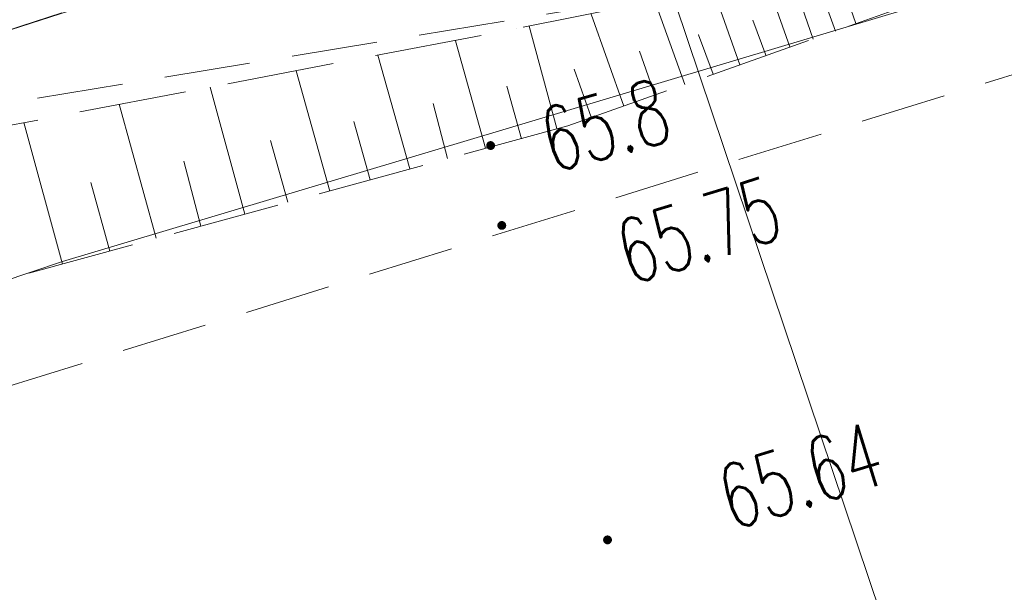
# Model space of a CAD drawing. Header units: millimetres. Extents: x 6487905018 to 6488192500, y 5882180700 to 5882375224.
# Tile 9 of 256: x 6487969533 to 6487980985, y 5882194970 to 5882201635. Entities that reach past the tile are written whole.
import ezdxf
from ezdxf.xclip import XClip

# ---------------------------------------------------------------- set-up
doc = ezdxf.new("R2010")
doc.units = ezdxf.units.MM
doc.header["$MEASUREMENT"] = 0
doc.header["$XCLIPFRAME"] = 2
for name, pattern in [('L_0_03', [1000, 500, -500]), ('L_0_04', [1500, 1000, -500]), ('L_0_05', [1750, 1250, -500]), ('Wipeout_Contour', [1000, 0, -1000])]:
    doc.linetypes.add(name, pattern=pattern)
doc.layers.add('Mapa cyfrowa', color=7, linetype='Continuous')
doc.layers.add('Zamość 06.10._2_Mapa cyfrowa', color=7, linetype='Continuous')
for name, color, linetype, lineweight in [('Zamość 06.10._2_000_Inne__niezydentyfikowane__Nr_pióra__7', 7, 'Continuous', 5), ('Zamość 06.10._2_0_Nr_pióra__7', 7, 'Continuous', 5), ('Zamość 06.10._2_218_Granica_uzytku_Nr_pióra__96', 8, 'Continuous', 15), ('Zamość 06.10._2_219_Linia_granicy_Nr_pióra__96', 8, 'Continuous', 15), ('Zamość 06.10._2_bariera_drogowa_ochronna__linia__Nr_pióra__7', 7, 'Continuous', 5), ('Zamość 06.10._2_chodnik__powierzchnia__Nr_pióra__7', 7, 'Continuous', 5), ('Zamość 06.10._2_jezdnia__powierzchnia__Nr_pióra__7', 7, 'Continuous', 5), ('Zamość 06.10._2_opis_h_Nr_pióra__7', 7, 'Continuous', 5), ('Zamość 06.10._2_przewod_telekomunikacyjny__linia__Nr_pióra__30', 7, 'Continuous', 5), ('Zamość 06.10._2_skarpa_nieumocniona__powierzchnia__Nr_pióra__7', 7, 'Continuous', 5)]:
    doc.layers.add(name, color=color, linetype=linetype, lineweight=lineweight)
doc.styles.add('GENERATED_STYLE_1', font='Simplex.shx')
doc.linetypes.add('L_0_A0_SHX', pattern='A,0,[1,PZT Orlen Zamość.pdf1.Shx,S=15.277778,R=0,X=0,Y=0],-3500,0', length=3500)

# ---------------------------------------------------------------- blocks, each defined once
blk = doc.blocks.new('Rysunek_1_2')
at = {"color": 254, "linetype": 'Wipeout_Contour', "lineweight": 0, "ltscale": 70061284114.24681}
blk.add_wipeout([(6487915525.867126, 5882181505.900702), (6488146644.289524, 5882181505.900702), (6488146644.289524, 5882373115.540435), (6488107628.768834, 5882373115.540435), (6488107628.768834, 5882320263.490532), (6488101226.436201, 5882320263.490532), (6488101226.436201, 5882373115.540435), (6487915525.867126, 5882373115.540435)], dxfattribs=at).dxf.layer = 'Zamość 06.10._2_Mapa cyfrowa'
at = {"layer": 'Zamość 06.10._2_0_Nr_pióra__7', "linetype": 'Continuous'}
for points in [[(6487975010, 5882200124.723074, 1), (6487975010, 5882200215.276926, 1)], [(6487975010, 5882200124.723074, 1), (6487975010, 5882200215.276926, 1)], [(6487975140, 5882199194.723075, 1), (6487975140, 5882199285.276926, 1)], [(6487976370, 5882195534.723074, 1), (6487976370, 5882195625.276926, 1)]]:
    blk.add_hatch(color=256, dxfattribs=at).paths.add_polyline_path(points)
at = {"layer": 'Zamość 06.10._2_000_Inne__niezydentyfikowane__Nr_pióra__7', "linetype": 'Continuous', "flags": 128}
for points in [[(6487979020, 5882201500), (6487978760, 5882202220)], [(6487978490.000001, 5882201320), (6487978210, 5882202110)], [(6487977910, 5882201110), (6487977600, 5882201990)], [(6487979260, 5882201590), (6487979140, 5882201930)], [(6487977270, 5882200880), (6487976920, 5882201850)], [(6487978760, 5882201410), (6487978630, 5882201790)], [(6487976560, 5882200630), (6487976180, 5882201700)], [(6487975780.000001, 5882200370), (6487975460, 5882201560)], [(6487978210, 5882201220), (6487978060, 5882201630)], [(6487977600, 5882201000), (6487977430, 5882201460)], [(6487974950, 5882200140), (6487974600, 5882201390)], [(6487974070.000001, 5882199900.000001), (6487973700, 5882201220)], [(6487976920, 5882200760), (6487976740.000001, 5882201270)], [(6487973140, 5882199640), (6487972750, 5882201040)], [(6487976180, 5882200500), (6487975980.000001, 5882201060)], [(6487972150.000001, 5882199370), (6487971750, 5882200850)], [(6487975370, 5882200250), (6487975200, 5882200860)], [(6487971120, 5882199090), (6487970690.000001, 5882200650.000001)], [(6487974510, 5882200020), (6487974340, 5882200660)], [(6487970030.000001, 5882198790), (6487969580, 5882200440.000001)], [(6487973610.000001, 5882199770), (6487973420, 5882200450)], [(6487972650.000001, 5882199510), (6487972450, 5882200230.000001)], [(6487971640, 5882199230.000001), (6487971440.000001, 5882199990)], [(6487970580, 5882198940.000001), (6487970360.000001, 5882199740)]]:
    blk.add_lwpolyline(points, dxfattribs=at)
at = {"layer": 'Zamość 06.10._2_0_Nr_pióra__7', "linetype": 'Continuous'}
for p, q in [((6487975460, 5882201560), (6487975460.05, 5882201560)), ((6487978060, 5882201630), (6487978060.05, 5882201630)), ((6487979260, 5882201590), (6487979260.05, 5882201590)), ((6487975310, 5882201530), (6487975310.05, 5882201530)), ((6487977430, 5882201460), (6487977430.05, 5882201460)), ((6487979020, 5882201500), (6487979020.05, 5882201500)), ((6487974600, 5882201390), (6487974600.05, 5882201390)), ((6487978490.000001, 5882201320), (6487978490.05, 5882201320)), ((6487978760, 5882201410), (6487978760.05, 5882201410)), ((6487973700, 5882201220), (6487973700.05, 5882201220)), ((6487976740.000001, 5882201270), (6487976740.05, 5882201270)), ((6487978210, 5882201220), (6487978210.05, 5882201220)), ((6487977910, 5882201110), (6487977910.05, 5882201110)), ((6487972750, 5882201040), (6487972750.05, 5882201040)), ((6487975980.000001, 5882201060), (6487975980.05, 5882201060)), ((6487977600, 5882201000), (6487977600.05, 5882201000)), ((6487977270, 5882200880), (6487977270.05, 5882200880)), ((6487971750, 5882200850), (6487971750.05, 5882200850)), ((6487975200, 5882200860), (6487975200.05, 5882200860)), ((6487976920, 5882200760), (6487976920.05, 5882200760)), ((6487970690.000001, 5882200650.000001), (6487970690.05, 5882200650.000001)), ((6487974340, 5882200660), (6487974340.05, 5882200660)), ((6487976560, 5882200630), (6487976560.05, 5882200630)), ((6487969580, 5882200440.000001), (6487969580.05, 5882200440.000001)), ((6487973420, 5882200450), (6487973420.05, 5882200450)), ((6487976180, 5882200500), (6487976180.05, 5882200500)), ((6487975780.000001, 5882200370), (6487975780.05, 5882200370)), ((6487975910, 5882200400.000001), (6487975910.05, 5882200400.000001)), ((6487972450, 5882200230.000001), (6487972450.05, 5882200230.000001)), ((6487975370, 5882200250), (6487975370.05, 5882200250)), ((6487974950, 5882200140), (6487974950.05, 5882200140)), ((6487975010, 5882200170), (6487975010.05, 5882200170)), ((6487975010, 5882200170), (6487975010.05, 5882200170)), ((6487971440.000001, 5882199990), (6487971440.05, 5882199990)), ((6487974510, 5882200020), (6487974510.05, 5882200020)), ((6487974070.000001, 5882199900.000001), (6487974070.05, 5882199900.000001)), ((6487970360.000001, 5882199740), (6487970360.05, 5882199740)), ((6487973610.000001, 5882199770), (6487973610.05, 5882199770)), ((6487973140, 5882199640), (6487973140.05, 5882199640)), ((6487972650.000001, 5882199510), (6487972650.05, 5882199510)), ((6487972150.000001, 5882199370), (6487972150.05, 5882199370)), ((6487971640, 5882199230.000001), (6487971640.05, 5882199230.000001)), ((6487975140, 5882199240), (6487975140.05, 5882199240)), ((6487971120, 5882199090), (6487971120.05, 5882199090)), ((6487970580, 5882198940.000001), (6487970580.05, 5882198940.000001)), ((6487970030.000001, 5882198820), (6487970030.05, 5882198820)), ((6487970030.000001, 5882198790), (6487970030.05, 5882198790)), ((6487976370, 5882195580), (6487976370.05, 5882195580))]:
    blk.add_line(p, q, dxfattribs=at)
for centre in [(6487975010, 5882200170), (6487975010, 5882200170), (6487975140, 5882199240), (6487976370, 5882195580)]:
    blk.add_circle(centre, 45.276926, dxfattribs=at)
at = {"layer": 'Zamość 06.10._2_218_Granica_uzytku_Nr_pióra__96', "linetype": 'L_0_03', "flags": 128}
for points in [[(6487970570.000001, 5882201890), (6487934330, 5882190210)], [(6487934330, 5882190210), (6487970570.000001, 5882201890)]]:
    blk.add_lwpolyline(points, dxfattribs=at)
at = {"layer": 'Zamość 06.10._2_219_Linia_granicy_Nr_pióra__96', "linetype": 'Continuous', "flags": 128}
blk.add_lwpolyline([(6487934330, 5882190210), (6487970570.000001, 5882201890)], dxfattribs=at)
at = {"layer": 'Zamość 06.10._2_bariera_drogowa_ochronna__linia__Nr_pióra__7', "linetype": 'L_0_A0_SHX'}
blk.add_line((6487970030.000001, 5882198820), (6487993040, 5882205710), dxfattribs=at)
at = {"layer": 'Zamość 06.10._2_bariera_drogowa_ochronna__linia__Nr_pióra__7', "linetype": 'Continuous'}
blk.add_line((6487970030.000001, 5882198820), (6487993040, 5882205710), dxfattribs=at)
at = {"layer": 'Zamość 06.10._2_bariera_drogowa_ochronna__linia__Nr_pióra__7', "linetype": 'L_0_A0_SHX', "flags": 128}
blk.add_lwpolyline([(6487970030.000001, 5882198820), (6487958670, 5882194990), (6487951210, 5882191940.000001), (6487944260, 5882188310), (6487937380, 5882183980.000001), (6487933978.113465, 5882181505.900702)], dxfattribs=at)
at = {"layer": 'Zamość 06.10._2_bariera_drogowa_ochronna__linia__Nr_pióra__7', "linetype": 'Continuous', "flags": 128}
blk.add_lwpolyline([(6487970030.000001, 5882198820), (6487958670, 5882194990), (6487951210, 5882191940.000001), (6487944260, 5882188310), (6487937380, 5882183980.000001), (6487933978.113465, 5882181505.900702)], dxfattribs=at)
at = {"layer": 'Zamość 06.10._2_chodnik__powierzchnia__Nr_pióra__7', "linetype": 'L_0_04', "flags": 128}
blk.add_lwpolyline([(6487965300, 5882199990), (6487978460, 5882202160), (6487979920, 5882202560), (6487984720, 5882204010), (6488007050, 5882210780), (6488026880, 5882216840), (6488041340, 5882221220), (6488041780.000001, 5882222220), (6488041620, 5882222930), (6488026140, 5882218190.000001), (6488006490.000001, 5882212160), (6487984220, 5882205380), (6487980210, 5882204130), (6487978820.000001, 5882203730.000001), (6487965130, 5882201470), (6487965170, 5882201450), (6487962830, 5882201020), (6487960270, 5882200160), (6487953050, 5882197320), (6487953540, 5882195960), (6487960740.000001, 5882198820), (6487962810, 5882199540), (6487965350, 5882199980.000001)], dxfattribs=at)
at = {"layer": 'Zamość 06.10._2_jezdnia__powierzchnia__Nr_pióra__7', "linetype": 'L_0_04', "flags": 128}
blk.add_lwpolyline([(6487937199.926741, 5882181505.900702), (6487944120, 5882186480.000001), (6487955420, 5882192270), (6487968700, 5882197150.000001), (6487987180, 5882202890), (6488010660, 5882210140), (6488034760, 5882217530), (6488040000, 5882219130), (6488059610.000001, 5882225210), (6488075310, 5882230370), (6488081470, 5882233630), (6488086160, 5882236070), (6488088060, 5882236830), (6488096848.98959, 5882239382.959795), (6488095756.069768, 5882228162.316289), (6488092220, 5882227070), (6488065320.000001, 5882218790), (6488063880, 5882216950), (6488050800, 5882212990), (6488048420, 5882213800), (6488035940.000001, 5882210150.000001), (6488012080, 5882202830), (6487993710, 5882197150.000001), (6487982400.000001, 5882193450), (6487970620, 5882189820), (6487957710, 5882185050), (6487951012.646, 5882181505.900702)], dxfattribs=at)
at = {"layer": 'Zamość 06.10._2_przewod_telekomunikacyjny__linia__Nr_pióra__30', "linetype": 'Continuous', "flags": 128}
blk.add_lwpolyline([(6487979124.220844, 5882181505.900702), (6487984540, 5882184260), (6487981120, 5882190050), (6487977160, 5882201820), (6487973650.000001, 5882219670), (6488058820.000001, 5882246140), (6488075370, 5882251420), (6488098590.494104, 5882257262.406148)], dxfattribs=at)
at = {"layer": 'Zamość 06.10._2_skarpa_nieumocniona__powierzchnia__Nr_pióra__7', "linetype": 'L_0_05', "flags": 128}
blk.add_lwpolyline([(6487975910, 5882200400.000001), (6487965790, 5882197630), (6487965600, 5882198520), (6487965570.000001, 5882198640), (6487965360.000001, 5882199630), (6487975310, 5882201530), (6487978460, 5882202160), (6487984640, 5882203500)], close=True, dxfattribs=at)
at = {"layer": 'Zamość 06.10._2_opis_h_Nr_pióra__7', "linetype": 'Continuous', "char_height": 750, "attachment_point": 1, "style": 'GENERATED_STYLE_1'}
for s, insert, rotation in [('\\A1;{\\W0.660000x;\\FSimplex.shx;65.8}', (6487975526.720856, 5882200571.005857), 15.2999999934), ('\\A1;{\\W0.660000x;\\FSimplex.shx;65.75}', (6487976407.514917, 5882199256.082059), 17.3000000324), ('\\A1;{\\W0.660000x;\\FSimplex.shx;65.64}', (6487977592.347609, 5882196402.980629), 17.1000000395)]:
    blk.add_mtext(s, dxfattribs=dict(at, insert=insert, rotation=rotation))

msp = doc.modelspace()

# ---------------------------------------------------------------- block references
at = {"layer": 'Mapa cyfrowa', "color": 22, "linetype": 'Continuous', "lineweight": 5}
ref = msp.add_blockref('Rysunek_1_2', (0, 0), dxfattribs=at)
XClip(ref).set_block_clipping_path([(6487915525.8671264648, 5882181505.9007024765), (6488146644.2895231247, 5882181505.9007024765), (6488146644.2895231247, 5882373115.5404348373), (6488107628.7688331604, 5882373115.5404348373), (6488107628.7688331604, 5882320263.4905319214), (6488101226.4362001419, 5882320263.4905319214), (6488101226.4362001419, 5882373115.5404348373), (6487915525.8671264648, 5882373115.5404348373)])

doc.saveas('drawing.dxf')
